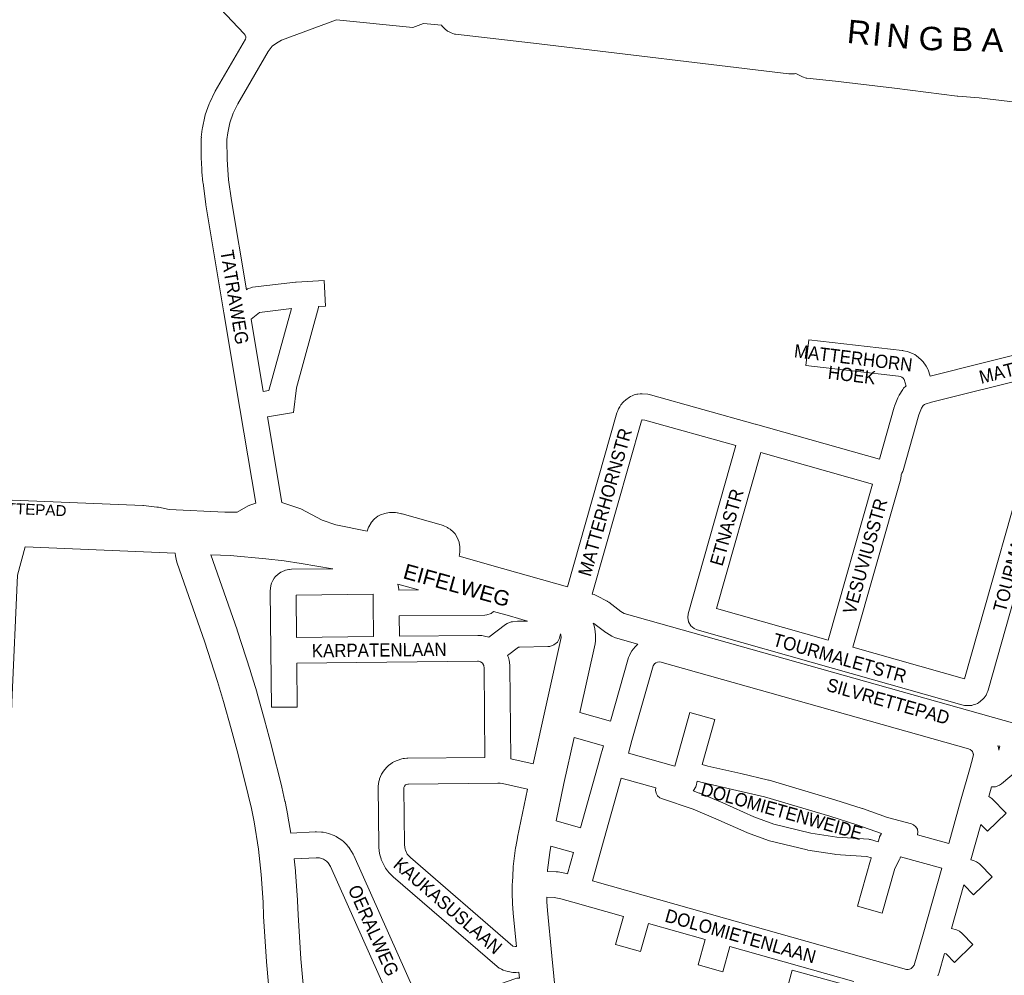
# Model space of a CAD drawing. Header units: metres. Extents: x 123817 to 142006, y 393105 to 406084.
# Tile 63 of 138: x 133728 to 134300, y 394423 to 394977. Entities that reach past the tile are written whole.
import ezdxf
from ezdxf.enums import TextEntityAlignment as Align

# ---------------------------------------------------------------- set-up
doc = ezdxf.new("R2010")
doc.units = ezdxf.units.M
doc.header["$MEASUREMENT"] = 0
doc.styles.add('Style-Arial', font='arial.ttf')

msp = doc.modelspace()

# ---------------------------------------------------------------- linework, layer by layer
at = {"color": 9, "linetype": 'Continuous', "lineweight": 0, "flags": 128}
for points in [[(133844.56, 394983.71), (133858.37, 394969.19), (133858.94, 394968.46), (133858.95, 394968.45), (133859.24, 394967.5), (133859.25, 394966.78), (133859.03, 394966.01), (133841.55, 394935.94), (133841.29, 394935.44), (133838.32, 394929.33), (133838.02, 394928.62), (133837.99, 394928.51), (133835.76, 394922.1), (133835.52, 394921.25), (133834.07, 394914.62), (133833.94, 394913.88), (133833.39, 394909.19), (133833.5, 394909.18), (133833.34, 394908.32), (133833.34, 394908.25), (133833.45, 394895.84), (133833.46, 394895.48), (133833.82, 394889.28), (133833.83, 394889.04), (133834.39, 394882.86), (133834.43, 394882.5), (133836.13, 394870.21), (133836.16, 394870), (133846.6, 394807.27), (133846.6, 394807.27), (133846.6, 394807.27), (133855.84, 394751.73), (133865.01, 394696.64)], [(133880.13, 394697.15), (133871.87, 394746.81), (133879.91, 394748.16), (133887.05, 394749.36), (133888.65, 394763.58), (133901.49, 394810.26), (133901.56, 394810.81), (133905.49, 394811.02), (133904.66, 394826), (133888.53, 394825.1), (133888.04, 394825.06), (133863.13, 394822.03), (133862.73, 394821.97), (133860.29, 394821.08), (133859.59, 394820.59), (133850.97, 394872.36), (133849.31, 394884.38), (133848.78, 394890.26), (133848.45, 394896.15), (133848.35, 394907.91), (133848.8, 394911.77), (133850.08, 394917.6), (133852.01, 394923.18), (133854.66, 394928.64), (133872.32, 394959.01), (133873.99, 394961.35), (133874.58, 394961.96), (133877.06, 394963.83), (133880.03, 394965.43), (133911.99, 394977.26), (133956.31, 394972.93), (133962.41, 394975.25)], [(134338.37, 394925.71), (134284.93, 394931.95), (134272.56, 394932.94), (134272.21, 394932.98), (134235.88, 394937.57), (134201.54, 394941.64), (134185, 394943.44), (134184.51, 394943.51), (134182.42, 394944.2), (134178.61, 394946.13), (134178.6, 394946.13), (134177.82, 394946.04), (134175.93, 394945.9), (134174.51, 394945.94), (134029.64, 394963.45), (133980.9, 394968.97), (133980.44, 394969.03), (133978.42, 394969.7), (133976.86, 394970.47), (133976.44, 394970.7), (133974.77, 394972.01), (133973.57, 394973.26), (133973.25, 394973.62), (133972.9, 394974.18)], [(133869.41, 394761.6), (133862.43, 394803.49), (133867.14, 394807.41), (133885.77, 394809.67), (133872.7, 394762.16), (133869.41, 394761.6)], [(134045.95, 394648.03), (134074.69, 394749.07), (134074.85, 394749.59), (134075.01, 394749.99), (134075.67, 394751.51), (134076.29, 394752.66), (134077, 394753.74), (134077.52, 394754.44), (134077.71, 394754.66), (134078.59, 394755.62), (134079.89, 394756.76), (134082.02, 394758.22), (134082.52, 394758.53), (134083.55, 394759.03), (134084.76, 394759.5), (134086.17, 394759.89), (134086.73, 394759.97), (134088.12, 394760.11), (134089.42, 394760.12), (134092.69, 394759.88), (134093.43, 394759.78), (134094.15, 394759.62), (134155.02, 394742.58), (134155.03, 394742.57), (134155.05, 394742.57), (134227.04, 394722.15), (134235.61, 394752.35), (134235.77, 394752.87), (134235.79, 394752.92), (134237.67, 394757.94), (134238.44, 394759.45), (134240.59, 394762.71), (134241.1, 394763.4), (134242.32, 394764.56), (134242.52, 394764.71), (134241.38, 394768.48), (134240.87, 394769.18), (134240, 394769.89), (134239.23, 394770.2), (134238.04, 394770.48), (134184.38, 394776.68), (134186.1, 394791.58), (134240.19, 394785.33), (134240.63, 394785.27), (134241.04, 394785.18), (134243.22, 394784.67), (134244.31, 394784.33), (134246.67, 394783.38), (134247.62, 394782.91), (134248.61, 394782.23), (134251.13, 394780.17), (134252.13, 394779.18), (134252.47, 394778.74), (134254.28, 394776.22), (134255.24, 394774.41), (134255.37, 394774.01), (134256.44, 394770.49), (134319.52, 394786.34)], [(134276.44, 394594.68), (134211.68, 394613.05), (134239.42, 394710.84), (134239.71, 394712.89), (134239.65, 394713.21), (134240.11, 394714.02), (134240.62, 394715.13), (134240.79, 394715.65), (134249.95, 394747.96), (134251.42, 394751.9), (134252.39, 394753.37), (134253.29, 394754.05), (134253.52, 394754.12), (134257.38, 394755.26), (134315.61, 394769.89), (134319.83, 394749.87), (134319.55, 394746.91), (134276.44, 394594.68)], [(134334.16, 394743.48), (134290.15, 394588.05), (134289.98, 394587.53), (134289.68, 394586.82), (134288.93, 394585.28), (134287.93, 394583.74), (134287.24, 394583.01), (134285.79, 394581.69), (134284.49, 394580.75), (134283.89, 394580.44), (134283, 394580.02), (134281.56, 394579.53), (134280.6, 394579.3), (134280.19, 394579.22), (134278.34, 394579.12), (134276.38, 394579.27), (134275.63, 394579.36), (134274.89, 394579.53), (134200.37, 394600.67), (134121.21, 394623.12), (134119.51, 394623.84), (134117.52, 394625.52), (134116.21, 394627.77), (134115.76, 394630.34), (134116.04, 394632.38), (134143.73, 394730.16), (134090.82, 394744.97), (134089.39, 394745.08), (134089.17, 394744.93), (134088.98, 394744.5), (134060.37, 394643.9)], [(134197.25, 394617.15), (134132.52, 394635.51), (134158.17, 394726.09), (134222.95, 394707.72), (134197.25, 394617.15)], [(133929.8, 394680.37), (133930.56, 394682.76), (133930.66, 394683.04), (133931.96, 394685.3), (133932.06, 394685.41), (133933.96, 394687.6), (133935.86, 394689.16), (133937.38, 394689.82), (133939.92, 394690.61), (133940.74, 394690.82), (133942.69, 394691.19), (133942.79, 394691.21), (133944.45, 394691.31), (133946.14, 394691.23), (133947.08, 394691.13), (133947.39, 394691.07), (133949.58, 394690.59), (133950, 394690.48), (133972.67, 394684.1), (133973.89, 394683.64), (133976.28, 394682.49), (133976.78, 394682.23), (133977.81, 394681.51), (133979.74, 394679.91), (133980.71, 394678.95), (133981.95, 394676.85), (133983.06, 394674.01), (133983.11, 394673.86), (133983.57, 394671.37), (133983.59, 394668.61), (133983.6, 394668.54), (133983.38, 394666.75), (133983.19, 394665.97)], [(133731.28, 394671.3), (133726.77, 394654.88), (133723.46, 394581.03), (133723.18, 394574.86), (133722.74, 394572.63), (133721.43, 394570.37), (133719.44, 394568.7), (133716.99, 394567.81), (133715.35, 394567.7), (133687.87, 394568.94), (133680.89, 394575.43), (133623.34, 394578.01), (133624.01, 394593), (133688.82, 394590.09), (133708.81, 394589.19), (133711.83, 394656.4), (133712.09, 394658.04), (133715.9, 394671.95)], [(134017.78, 394424.39), (134016.11, 394424.23), (134014.3, 394424.28), (134011.51, 394424.7), (134011.31, 394424.73), (134009.97, 394425.1), (134008.65, 394425.59), (134007.68, 394426.04), (134006.44, 394426.72), (134006.3, 394426.8), (134005.15, 394427.62), (133944.75, 394479.82), (133944.25, 394480.3), (133942.17, 394482.46), (133941.84, 394482.84), (133941.48, 394483.3), (133940.42, 394484.78), (133939.79, 394485.85), (133938.2, 394489.1), (133937.89, 394489.83), (133937.75, 394490.25), (133937.23, 394491.99), (133936.97, 394493.21), (133936.52, 394496.81), (133936.47, 394497.65), (133936.08, 394532.24), (133936.08, 394532.32), (133936.33, 394533.75), (133936.22, 394533.76), (133936.49, 394535.15), (133936.8, 394536.27), (133936.96, 394536.67), (133938.07, 394539.26), (133939.17, 394541.07), (133940.96, 394543.24), (133941.01, 394543.3), (133942.16, 394544.41), (133943.45, 394545.4), (133944.29, 394545.96), (133944.39, 394546.02), (133945.63, 394546.71), (133947.09, 394547.33), (133949.79, 394548.15), (133950.67, 394548.36), (133951.35, 394548.45), (133952.76, 394548.57), (133953.3, 394548.59), (133998.11, 394549.1), (133997.6, 394600.97), (133997.39, 394602.39), (133996.91, 394603.46), (133996.86, 394603.54), (133996.38, 394604.03), (133995.48, 394604.58), (133994.39, 394604.89), (133993.76, 394604.94), (133941.1, 394604.34), (133941.1, 394604.34), (133941.1, 394604.34), (133888.84, 394603.75), (133889.09, 394578.34), (133874.09, 394578.2), (133873.77, 394611.09), (133873.43, 394645.71), (133873.43, 394645.79), (133873.66, 394647.08), (133873.54, 394647.09), (133873.86, 394648.9), (133874.2, 394650.16), (133874.52, 394650.92), (133874.97, 394651.81), (133875.76, 394653.08), (133876.38, 394653.87), (133876.56, 394654.1), (133878, 394655.42), (133879.63, 394656.56), (133880.18, 394656.91), (133882.36, 394657.75), (133884.3, 394658.17), (133884.57, 394658.22), (133885.79, 394658.33), (133909.78, 394658.59)], [(133947.6, 394649.72), (133947.97, 394648), (133948.14, 394646.51), (133948.14, 394646.25), (133959.43, 394646.34)], [(133888.69, 394618.75), (133888.45, 394643.36), (133933.17, 394643.84), (133933.22, 394638.61), (133933.43, 394619.26), (133888.69, 394618.75)], [(134003.09, 394633.86), (134001.67, 394632.66), (133999.22, 394631.77), (133997.98, 394631.66), (133948.3, 394631.25), (133948.43, 394619.43), (133993.88, 394619.94), (133994.47, 394619.92), (133996.2, 394619.8), (133997, 394619.71), (133997.78, 394619.53), (134000.28, 394618.8), (134010.1, 394626.33), (134010.92, 394626.87), (134013.36, 394627.76), (134013.98, 394627.84), (134016.98, 394628.12), (134017.55, 394628.15), (134022.78, 394628.23)], [(134041.87, 394620.77), (134041.43, 394618.33), (134040.13, 394616.07), (134038.14, 394614.4), (134035.69, 394613.51), (134034.5, 394613.39), (134018.06, 394613.16), (134017.51, 394613.11), (134011.19, 394608.26), (134011.53, 394607.49), (134011.71, 394607.04), (134012.09, 394605.56), (134012.51, 394602.63), (134012.59, 394601.62), (134013.12, 394548.17), (134025.98, 394545.39)], [(134053.12, 394575.22), (134071.03, 394570.17), (134081.46, 394606.99), (134081.63, 394607.51), (134081.95, 394608.28), (134082.63, 394609.63), (134083.42, 394610.89), (134085.27, 394613.28), (134085.45, 394613.51), (134086.67, 394614.67), (134086.86, 394614.81)], [(134249.19, 394504.11), (134267.27, 394499.11), (134274.19, 394523.64), (134279.69, 394543.13), (134281.37, 394549.11), (134281.61, 394550.78), (134281.6, 394551), (134281.55, 394551.21), (134281, 394552.53), (134280.87, 394552.71), (134280.73, 394552.87), (134279.7, 394553.62), (134278.69, 394554.03), (134099.61, 394604.48), (134099.58, 394604.48), (134098.31, 394604.33), (134097.35, 394603.94), (134096.52, 394603.31), (134095.73, 394602.3), (134095.7, 394602.23), (134083.42, 394558.87), (134081.32, 394551.48), (134106.12, 394544.49), (134108.22, 394543.9), (134108.27, 394544.06), (134117.08, 394575.19), (134131.52, 394571.11), (134124.08, 394544.86)], [(134039.41, 394512.23), (134053.54, 394508.25), (134064.84, 394548.34), (134064.84, 394548.34), (134064.84, 394548.35), (134066.94, 394555.74), (134049.86, 394560.55)], [(134295.84, 394555.88), (134296.11, 394554.9), (134296.4, 394553.44), (134296.43, 394553.27), (134296.99, 394555.55)], [(134307.59, 394541.88), (134297.92, 394533.72), (134296.84, 394532.96), (134294.39, 394532.07), (134292.15, 394532.07), (134290.57, 394526.45), (134290.6, 394526.44), (134292.21, 394525.18), (134300.54, 394516.66), (134289.81, 394506.18), (134285.96, 394510.11), (134280.19, 394489.67), (134281.68, 394489.26), (134283.45, 394488.52), (134285.07, 394487.27), (134292.44, 394479.72), (134281.71, 394469.24), (134276.05, 394475.04), (134268.85, 394449.68), (134271.74, 394448.9), (134273.51, 394448.16), (134275.13, 394446.9), (134281.37, 394440.5), (134270.64, 394430.03), (134265.82, 394434.96), (134264.76, 394435.25), (134261.47, 394423.66), (134261.3, 394423.14), (134260.93, 394422.29)], [(134016.31, 394439.32), (134015.61, 394439.25), (134014.51, 394439.42), (134014.43, 394439.44), (134014.35, 394439.49), (133954.83, 394490.95), (133953.37, 394492.46), (133952.99, 394492.99), (133951.94, 394495.13), (133951.78, 394495.68), (133951.46, 394498.24), (133951.08, 394531.55), (133951.43, 394532.35), (133952.01, 394533.06), (133952.17, 394533.19), (133952.22, 394533.21), (133953.39, 394533.57), (133953.74, 394533.59), (134005.5, 394534.19), (134006.88, 394534.1), (134008.29, 394533.87), (134022.82, 394530.72)], [(134097.29, 394531.4), (134077.24, 394537.05), (134065.94, 394496.96), (134065.94, 394496.96), (134060.43, 394477.39), (134089.88, 394469.08), (134089.88, 394469.08), (134089.88, 394469.08), (134137.08, 394455.76), (134224.23, 394431.17), (134242.81, 394426.02), (134243.17, 394425.99), (134243.65, 394426.01), (134244.61, 394426.21), (134245.07, 394426.38), (134245.42, 394426.56), (134246.31, 394427.26), (134247.2, 394428.39), (134247.24, 394428.47), (134252.35, 394446.49), (134263.19, 394484.68), (134239.28, 394491.29), (134239.18, 394490.96), (134239.05, 394490.57), (134238.69, 394489.74), (134236.06, 394484.55), (134228.74, 394458.63), (134214.31, 394462.7), (134221.82, 394489.33), (134221.99, 394489.86), (134222.35, 394490.69), (134222.38, 394490.76)], [(134121.36, 394535.24), (134120.61, 394532.61), (134120.44, 394532.08), (134119.14, 394529.83), (134118.86, 394529.6)], [(133885.35, 394505.05), (133899.59, 394505.81), (133900.27, 394505.81), (133903.13, 394505.7), (133904.14, 394505.59), (133904.23, 394505.58), (133905.97, 394505.25), (133907.2, 394504.91), (133910.5, 394503.67), (133911.63, 394503.14), (133912.01, 394502.91), (133914.95, 394500.96), (133915.95, 394500.17), (133917.24, 394498.97), (133917.82, 394498.35), (133918.97, 394497), (133918.99, 394496.97), (133919.7, 394495.97), (133921.5, 394492.93), (133921.89, 394492.18), (133962.31, 394401.92), (134015.4, 394420.52), (134016.58, 394420.83), (134018.13, 394420.83)], [(134226.26, 394500.04), (134227.05, 394502.64), (134227.18, 394503.03), (134228.26, 394504.89)], [(134034.4, 394482.88), (134039.37, 394482.7), (134040.4, 394482.59), (134040.54, 394482.56), (134045.35, 394481.62), (134045.95, 394481.48), (134045.99, 394481.47), (134049.47, 394493.81), (134036.38, 394497.5)], [(133945.63, 394402.47), (133908.37, 394485.66), (133907.12, 394487.78), (133906.66, 394488.32), (133906.15, 394488.8), (133904.46, 394489.92), (133902.55, 394490.63), (133901.99, 394490.73), (133900.03, 394490.81), (133887.36, 394490.14)], [(134212.12, 394419), (134140.26, 394439.28), (134136.21, 394424.67), (134121.75, 394428.68), (134125.82, 394443.35), (134093.01, 394452.61), (134088.37, 394436.35), (134073.95, 394440.46), (134078.57, 394456.69), (134049.14, 394464.99), (134042.17, 394466.96), (134038.24, 394467.73), (134033.97, 394467.88)], [(134172.45, 394411.15), (134176.48, 394425.6), (134210.9, 394415.99)]]:
    msp.add_lwpolyline(points, dxfattribs=at)
at = {"color": 1, "linetype": 'Continuous', "lineweight": 0, "flags": 128}
msp.add_lwpolyline([(133962.41, 394975.25), (133972.9, 394974.18)], dxfattribs=at)
at = {"color": 191, "linetype": 'Continuous', "lineweight": 0, "flags": 128}
for points in [[(133591, 394703.93), (133799.42, 394695.29), (133799.88, 394695.26), (133807.68, 394694.45), (133808.21, 394694.38), (133808.55, 394694.31), (133814.69, 394692.93), (133847.17, 394691.42), (133854.34, 394691.4), (133860.65, 394695.06), (133860.66, 394695.06), (133862.12, 394695.71), (133865.01, 394696.64)], [(133880.13, 394697.15), (133890, 394693.85), (133891.14, 394693.36), (133903.53, 394686.78), (133911.53, 394684.1), (133929.8, 394680.37)], [(133983.19, 394665.97), (134008.28, 394658.8), (134045.95, 394648.03)], [(134060.37, 394643.9), (134061.54, 394643.57), (134063, 394642.97), (134068.94, 394639.8), (134069.16, 394639.68), (134069.9, 394639.19), (134077.05, 394633.85), (134078.94, 394632.63), (134333.14, 394560.94)], [(134086.86, 394614.81), (134073.79, 394618.5), (134072.08, 394619.22), (134071.77, 394619.41), (134068.71, 394621.38), (134068.28, 394621.68), (134061.38, 394626.84), (134060.95, 394627.07)], [(134295.84, 394555.88), (134296.99, 394555.55)]]:
    msp.add_lwpolyline(points, dxfattribs=at)
at = {"color": 40, "linetype": 'Continuous', "lineweight": 0, "flags": 128}
for points in [[(133872.48, 394417.44), (133871.33, 394430.4), (133871.31, 394430.63), (133869.61, 394456.61), (133869.59, 394456.95), (133869.34, 394465.04), (133868.26, 394481.14), (133866.6, 394495.71), (133864.03, 394511.63), (133862.48, 394519.45), (133860.73, 394527.27), (133854.83, 394550.72), (133850.86, 394565.61), (133846.41, 394581.48), (133842.92, 394593.18), (133835.34, 394616.57), (133819.42, 394661.81), (133819.06, 394663.11), (133818.65, 394665.07), (133818.5, 394666.05), (133818.33, 394667.64), (133731.28, 394671.3)], [(133885.35, 394505.05), (133883.75, 394514.99), (133883.68, 394515.35), (133882.07, 394523.46), (133882.02, 394523.7), (133880.22, 394531.77), (133880.16, 394532.03), (133874.21, 394555.67), (133874.17, 394555.8), (133870.17, 394570.82), (133870.14, 394570.95), (133865.65, 394586.95), (133865.6, 394587.11), (133862.06, 394599.01), (133861.98, 394599.24), (133854.32, 394622.86), (133854.24, 394623.09), (133838.88, 394666.73), (133850.21, 394666.21), (133870.92, 394664.4), (133881.61, 394663.11), (133891.33, 394661.73), (133909.57, 394658.63), (133909.78, 394658.59)], [(133947.6, 394649.72), (133959.43, 394646.34)], [(134003.09, 394633.86), (134012.39, 394631.2), (134022.78, 394628.23)], [(134060.95, 394627.07), (134060.96, 394627.03), (134061.47, 394625.38), (134061.83, 394623.68), (134062.26, 394620.25), (134062.34, 394619.01), (134062.33, 394618.53), (134062.25, 394616.8), (134062.02, 394615.1), (134053.12, 394575.22)], [(134041.87, 394620.77), (134042.1, 394620.32), (134042.31, 394618.62), (134042.31, 394618.62), (134025.98, 394545.39)], [(134039.41, 394512.23), (134043.9, 394533.85), (134049.86, 394560.55)], [(134016.31, 394439.32), (134014.43, 394458.35), (134014.41, 394458.71), (134014.07, 394464.17), (134014.05, 394464.54), (134013.91, 394470.01), (134013.91, 394470.27), (134013.93, 394470.38), (134013.91, 394470.38), (134013.97, 394475.86), (134013.97, 394475.87), (134013.98, 394476.33), (134014.49, 394485), (134014.55, 394485.66), (134015.9, 394496.52), (134015.98, 394497.06), (134016.95, 394502.45), (134017, 394502.71), (134022.82, 394530.72)], [(134034.4, 394482.88), (134034.44, 394483.52), (134035.71, 394493.78), (134036.38, 394497.5)], [(133887.36, 394490.14), (133888.16, 394483.18), (133888.2, 394482.72), (133889.31, 394466.21), (133889.33, 394465.84), (133889.58, 394457.75), (133891.26, 394432.06), (133892.39, 394419.33), (133895.27, 394393.69), (133897.86, 394374.74), (133902.15, 394347.87), (133904.58, 394334.54), (133913.95, 394286.59), (133913.99, 394286.42), (133921.39, 394244.52), (133921.42, 394244.38), (133924.82, 394223.38), (133924.85, 394223.18), (133930.7, 394181.86)], [(134044.11, 394361.15), (134036.95, 394433.77), (134034.36, 394460.13), (134034.04, 394465.23), (134033.97, 394467.88)], [(134018.13, 394420.83), (134017.95, 394422.65), (134017.78, 394424.39)]]:
    msp.add_lwpolyline(points, dxfattribs=at)
at = {"color": 111, "linetype": 'Continuous', "lineweight": 0, "flags": 128}
for points in [[(134124.08, 394544.86), (134127.45, 394543.95), (134146.58, 394539.69), (134146.64, 394539.67), (134162.76, 394535.87), (134163.03, 394535.8), (134201.12, 394524.52), (134201.23, 394524.49), (134217.13, 394519.36), (134217.24, 394519.32), (134231.81, 394514.25), (134245.73, 394510.48), (134246.93, 394509.98), (134248.26, 394508.86), (134249.12, 394507.36), (134249.43, 394505.65), (134249.25, 394504.35), (134249.19, 394504.11)], [(134121.36, 394535.24), (134124.95, 394534.27), (134125.17, 394534.22), (134144.37, 394529.93), (134160.33, 394526.17), (134198.22, 394514.95), (134214, 394509.86), (134228.26, 394504.89)], [(134222.38, 394490.76), (134219.62, 394491.57), (134201.39, 394492.79), (134200.96, 394492.84), (134185.56, 394495.24), (134185.46, 394495.25), (134185.13, 394495.32), (134163.2, 394500.7), (134162.69, 394500.86), (134150.5, 394505.28), (134150.16, 394505.42), (134132.18, 394513.47), (134119.03, 394518.98), (134100.49, 394525.25), (134099.59, 394525.66), (134098.26, 394526.78), (134097.39, 394528.28), (134097.09, 394529.99), (134097.33, 394531.35), (134097.27, 394531.31), (134097.29, 394531.4)], [(134118.86, 394529.6), (134122.4, 394528.4), (134122.73, 394528.27), (134136.11, 394522.66), (134136.22, 394522.62), (134154.08, 394514.62), (134165.84, 394510.35), (134187.31, 394505.09), (134202.28, 394502.75), (134220.84, 394501.51), (134221.38, 394501.45), (134221.92, 394501.32), (134226.26, 394500.04)]]:
    msp.add_lwpolyline(points, dxfattribs=at)

# ---------------------------------------------------------------- texts
at = {"style": 'Style-Arial'}
for s, height, rotation, p in [('R', 13.6, 354.4821, (134215.29, 394970.1)), ('I', 13.6, 354.4821, (134225.75, 394969.09)), ('N', 13.6, 354.4821, (134238.18, 394967.88)), ('G', 13.6, 358.5858, (134257.23, 394966.47)), ('B', 13.6, 358.5858, (134275.17, 394966.03)), ('A', 13.6, 358.5858, (134292.7, 394965.6)), ('EIFELWEG', 8.8, 344.5576, (133981.78, 394649.01))]:
    msp.add_text(s, height=height, rotation=rotation, dxfattribs=at).set_placement(p, align=Align.MIDDLE_CENTER)
at = {"color": 8, "style": 'Style-Arial', "width": 0.909091}
for s, rotation, p in [('TATRAWEG', 279.4198, (133852.77, 394816.27)), ('MATTERHORNSTR', 14.102, (134328.1, 394780.44)), ('MATTERHORN', 353.0504, (134211.92, 394781.05)), ('HOEK', 353.0504, (134211.07, 394771.08)), ('MATTERHORNSTR', 74.1621, (134067.78, 394697.26)), ('TOURMALETSTR', 74.9434, (134306.98, 394672.42)), ('ETNASTR', 74.1906, (134138.41, 394682.68)), ('VESUVIUSSTR', 74.1621, (134218.73, 394665.92)), ('TOURMALETSTR', 344.1894, (134204.07, 394606.84)), ('KARPATENLAAN', 0.6704, (133936.7, 394611.42)), ('SILVRETTEPAD', 344.2668, (134232.13, 394581.64)), ('DOLOMIETENWEIDE', 344.2668, (134170.35, 394517.85)), ('KAUKASUSLAAN', 319.0863, (133976.57, 394462.93)), ('OERALWEG', 294.1229, (133933.38, 394448.59)), ('DOLOMIETENLAAN', 344.2668, (134146.47, 394445.32))]:
    msp.add_text(s, height=7.7, rotation=rotation, dxfattribs=at).set_placement(p, align=Align.MIDDLE_CENTER)
at = {"color": 8, "style": 'Style-Arial'}
msp.add_text('SILVRETTEPAD', height=6.3, rotation=357.6265, dxfattribs=at).set_placement((133722.2, 394693.62), align=Align.MIDDLE_CENTER)

doc.saveas('drawing.dxf')
